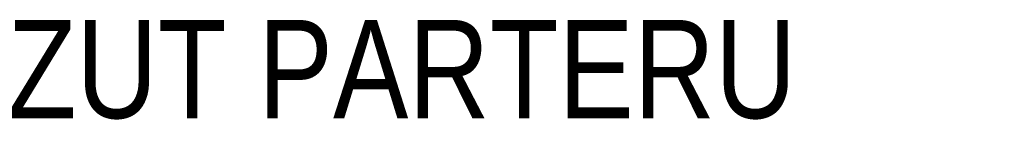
# Model space of a CAD drawing. Header units: millimetres. Extents: x -291747 to 77132, y 46721 to 203932.
# Tile 28 of 110: x 67438 to 70439, y 85800 to 86111. Entities that reach past the tile are written whole.
import ezdxf

# ---------------------------------------------------------------- set-up
doc = ezdxf.new("R2010")
doc.units = ezdxf.units.MM
doc.header["$MEASUREMENT"] = 0
doc.linetypes.add('xreff_LSN_szatnie_PW_rzuty_14$0$DASHED', pattern=[19.05, 12.7, -6.35])
doc.layers.add('FL-xref', color=250, linetype='Continuous', lineweight=9)
doc.layers.add('xreff_LSN_szatnie_PW_rzuty_14$0$A zakres', color=252, linetype='Continuous', lineweight=9)
doc.styles.add('xreff_LSN_szatnie_PW_rzuty_14$0$STYL ASA', font='ARIALN.TTF')

# ---------------------------------------------------------------- blocks, each defined once
blk = doc.blocks.new('xreff_LSN_szatnie_PW_rzuty_14')
at = {"layer": 'xreff_LSN_szatnie_PW_rzuty_14$0$A zakres', "linetype": 'xreff_LSN_szatnie_PW_rzuty_14$0$DASHED', "insert": (63697.5, 85805.3), "char_height": 300, "attachment_point": 7, "style": 'xreff_LSN_szatnie_PW_rzuty_14$0$STYL ASA'}
blk.add_mtext_dynamic_manual_height_columns('\\pxql;INWENTARYZACJA - RZUT PARTERU', width=8373.146, gutter_width=1, heights=[0], dxfattribs=at)

msp = doc.modelspace()

# ---------------------------------------------------------------- block references
at = {"layer": 'FL-xref'}
msp.add_blockref('xreff_LSN_szatnie_PW_rzuty_14', (0, 0), dxfattribs=at)

doc.saveas('drawing.dxf')
